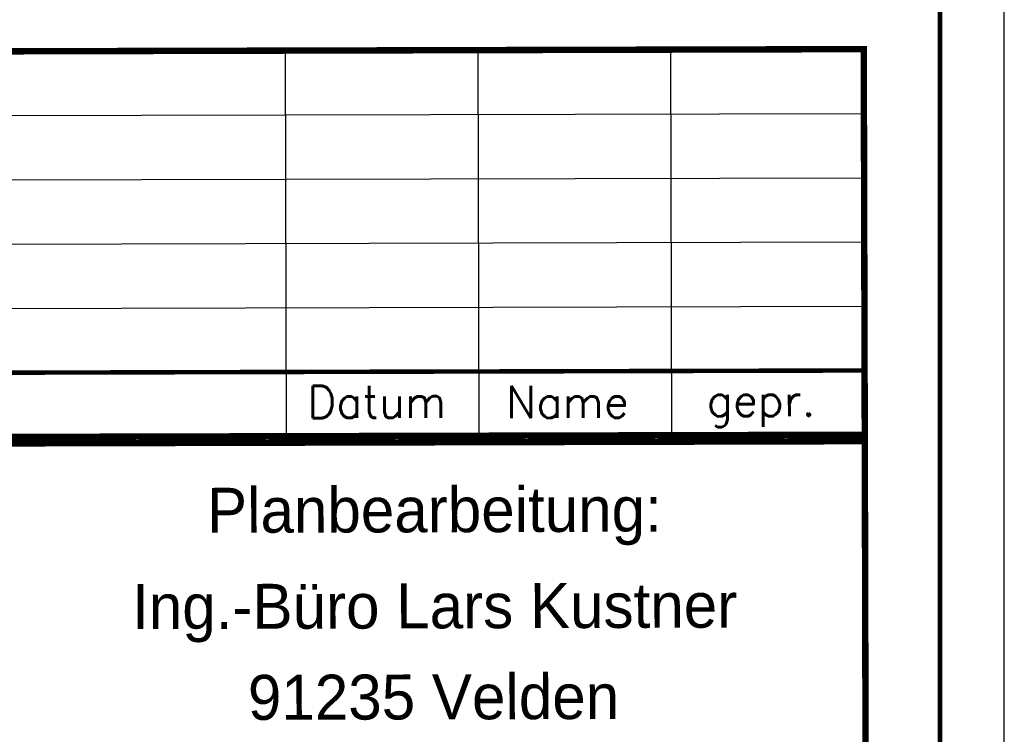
# Model space of a CAD drawing. Extents: x 0 to 1135, y 0 to 420.
# Tile 52 of 84: x 1058 to 1135, y 58 to 114. Entities that reach past the tile are written whole.
import ezdxf
from ezdxf.enums import TextEntityAlignment as Align

# ---------------------------------------------------------------- set-up
doc = ezdxf.new("R2010")
doc.units = 0
doc.header["$LTSCALE"] = 2
doc.header["$MEASUREMENT"] = 0
doc.linetypes.add('AUSGEZOGEN', pattern=[0])
for name, color, linetype in [('FBRTOP', 8, 'AUSGEZOGEN'), ('LEGENDE', 7, 'AUSGEZOGEN'), ('RAHMEN', 250, 'AUSGEZOGEN')]:
    doc.layers.add(name, color=color, linetype=linetype)
doc.styles.add('ROMANS', font='romans.shx', dxfattribs={"width": 0.8})
doc.styles.add('UNIR-H', font='unir_h.shx', dxfattribs={"width": 0.8})
doc.styles.add('UNIR-O', font='unir_o.shx')

msp = doc.modelspace()

# ---------------------------------------------------------------- linework, layer by layer
at = {"layer": 'FBRTOP', "const_width": 0.5}
for points in [[(88.009, 187.528, 0), (104.839, 188.975, 0), (166.439, 194.269, -0.000002), (228.71, 199.62, 0.000002), (290.98, 204.971, 0.000001), (321.649, 207.607, 0.000001), (340.796, 209.253, 0.000002), (353.251, 210.323, -0.000001), (365.705, 211.394, -0.000007)], [(87.666, 191.514, 0), (104.497, 192.96, 0), (166.097, 198.254, -0.000002), (228.367, 203.605, 0.000002), (290.638, 208.957, 0.000001), (321.307, 211.592, 0.000001), (340.454, 213.238, 0.000002), (352.908, 214.308, -0.000001), (365.363, 215.379, -0.000007)], [(377.816, 216.449, 0.000001), (390.27, 217.519, 0.000044)], [(378.159, 212.464, 0.000001), (390.613, 213.534, 0.000044)]]:
    msp.add_lwpolyline(points, format="xyb", dxfattribs=at)
at = {"layer": 'LEGENDE'}
for p, q in [((1079.141, 81.445), (1079.064, 111.445)), ((1094.141, 81.484), (1094.064, 111.484)), ((1109.141, 81.522), (1109.064, 111.522)), ((959.078, 106.137), (1124.077, 106.561)), ((959.09, 101.137), (1124.09, 101.561)), ((959.103, 96.137), (1124.103, 96.561)), ((959.116, 91.137), (1124.116, 91.561))]:
    msp.add_line(p, q, dxfattribs=at)
for points, const_width in [([(1124.142, 81.311), (1124.063, 111.811)], 0.5), ([(1124.064, 111.561), (959.065, 111.137)], 0.5), ([(959.129, 86.137), (1124.128, 86.561)], 0.35), ([(1124.392, 81.061), (958.893, 80.636)], 0.5), ([(959.142, 81.137), (1124.141, 81.561)], 0.5), ([(1124.323, 10.811), (1124.142, 81.311)], 0.5)]:
    msp.add_lwpolyline(points, dxfattribs=dict(at, const_width=const_width))
at = {"layer": 'RAHMEN'}
msp.add_line((1135, 0), (1135, 420), dxfattribs=at)
at = {"layer": 'RAHMEN', "const_width": 0.35}
msp.add_lwpolyline([(25, 5), (1130, 5), (1130, 415), (25, 415), (25, 5)], dxfattribs=at)

# ---------------------------------------------------------------- texts
at = {"layer": 'LEGENDE', "style": 'ROMANS'}
for s, p in [('Datum', (1080.77, 82.858)), ('Name', (1096.238, 82.855)), ('gepr.', (1111.847, 82.991))]:
    msp.add_text(s, height=2.5, rotation=0.14716, dxfattribs=at).set_placement(p)
at = {"layer": 'LEGENDE'}
for s, style, p in [('Planbearbeitung:', 'UNIR-H', (1090.661, 73.975)), ('Ing.-Büro Lars Kustner', 'UNIR-O', (1090.68, 66.497)), ('91235 Velden', 'UNIR-O', (1090.593, 59.415))]:
    msp.add_text(s, height=3.5, rotation=0.14716, dxfattribs=dict(at, style=style)).set_placement(p, align=Align.CENTER)

doc.saveas('drawing.dxf')
